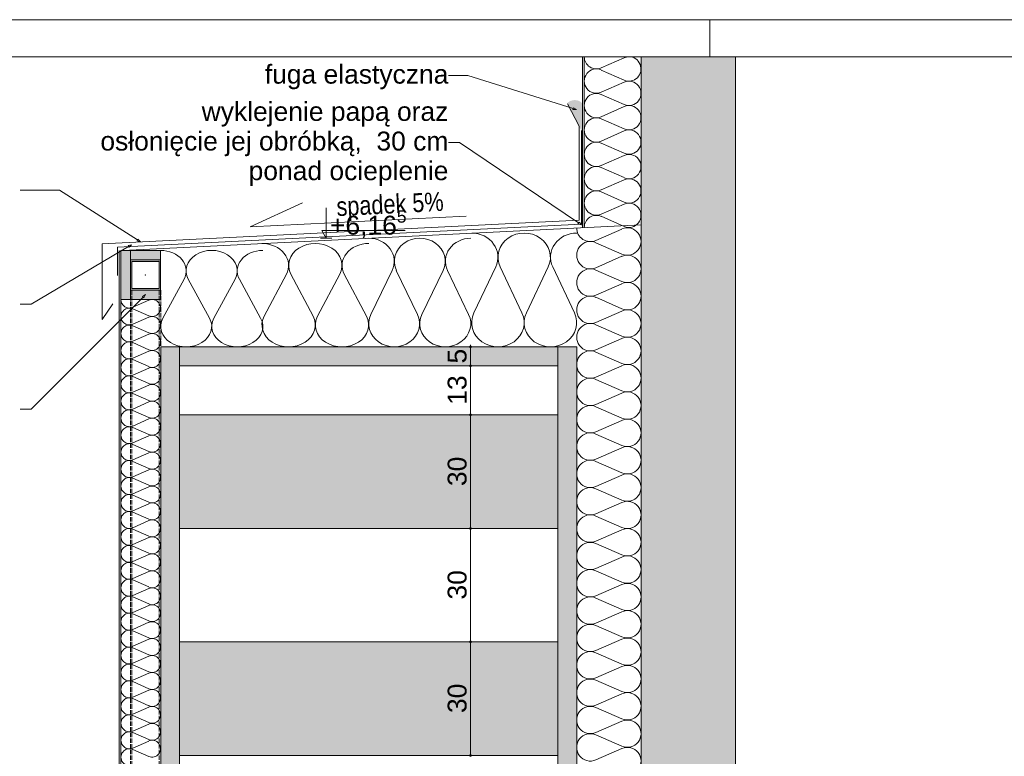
# Paper-space layout 'AD-06. DETAL KANAŁU UPUSTOWEGO ZEWNĘTRZNEGO' of a CAD drawing. Header units: millimetres. Extents: x 0 to 900, y 0 to 600.
# Tile 7 of 24: x 89 to 219, y 503 to 600. Entities that reach past the tile are written whole.
import ezdxf
from ezdxf.xclip import XClip

# ---------------------------------------------------------------- set-up
doc = ezdxf.new("R2010")
doc.units = ezdxf.units.MM
doc.header["$MEASUREMENT"] = 0
doc.header["$XCLIPFRAME"] = 0
for name, pattern in [('ACAD_ISO02W100', [15, 12, -3]), ('HIDDEN_05', [26, 18, -8]), ('thk_line_type', [315, 180, -135])]:
    doc.linetypes.add(name, pattern=pattern)
for name, color, linetype, lineweight in [('0_Nr_pióra__1', 7, 'Continuous', 20), ('A_Arkusz_Nr_pióra__1', 7, 'Continuous', 20), ('A_opisy EN_Nr_pióra__1', 7, 'Continuous', 20), ('A_ściany proj_Nr_pióra__1', 7, 'Continuous', 20), ('A_ściany_Nr_pióra__1', 7, 'Continuous', 20)]:
    doc.layers.add(name, color=color, linetype=linetype, lineweight=lineweight)
for name, color, linetype, lineweight, true_color in [('0_Nr_pióra__6', 7, 'Continuous', 13, 0xa9a9a9), ('A_Arkusz_Nr_pióra__237', 7, 'Continuous', 5, 0x343434), ('A_dach_Nr_pióra__10', 7, 'Continuous', 13, 0x4b4b4b), ('A_konstrukcja stalowa_Nr_pióra__10', 7, 'Continuous', 13, 0x4b4b4b), ('A_linie_Nr_pióra__10', 7, 'Continuous', 13, 0x4b4b4b), ('A_opisy EN_Nr_pióra__170', 7, 'Continuous', 5, 0x1c1c1c), ('A_opisy EN_Nr_pióra__7', 7, 'Continuous', 18, 0x171717), ('A_ppoż_Nr_pióra__8', 7, 'Continuous', 13, 0x4c4c4c), ('A_sciany_Nr_pióra__10', 7, 'Continuous', 13, 0x4b4b4b), ('A_ściany proj_Nr_pióra__10', 7, 'Continuous', 13, 0x4b4b4b)]:
    doc.layers.add(name, color=color, linetype=linetype, lineweight=lineweight, true_color=true_color)
for name, color, linetype in [('A_konstrukcja stalowa', 7, 'Continuous'), ('A_podrys', 7, 'Continuous'), ('A_ściany', 7, 'Continuous'), ('A_ściany proj', 7, 'Continuous')]:
    doc.layers.add(name, color=color, linetype=linetype)
doc.styles.add('STYL_AUTOMATYCZNY_1', font='arial.ttf')
doc.styles.add('STYL_AUTOMATYCZNY_2', font='ARIALN.TTF')
doc.linetypes.add('Izolacja 1_20', pattern='A,0,[1,AD-06. DETAL KANAŁU UPUSTOWEGO ZEWNĘTRZNEGO1.Shx,S=1.587302,R=0,X=0,Y=0],-200,0', length=200)

# ---------------------------------------------------------------- blocks, each defined once
blk = doc.blocks.new('Rysunek_3_3', base_point=(-12850.44, -6941.56))
at = {"linetype": 'Continuous', "lineweight": 0, "true_color": 0xa9a9a9}
for points in [[(148.24, 556.75), (148.25, 556.71), (148.27, 556.67), (148.31, 556.64), (148.36, 556.63), (148.41, 556.64), (148.45, 556.67), (148.48, 556.71), (148.49, 556.75), (148.48, 556.8), (148.45, 556.84), (148.41, 556.87), (148.36, 556.88), (148.31, 556.87), (148.27, 556.84), (148.25, 556.8)], [(148.24, 554.25), (148.25, 554.21), (148.27, 554.17), (148.31, 554.14), (148.36, 554.13), (148.41, 554.14), (148.45, 554.17), (148.48, 554.21), (148.49, 554.25), (148.48, 554.3), (148.45, 554.34), (148.41, 554.37), (148.36, 554.38), (148.31, 554.37), (148.27, 554.34), (148.25, 554.3)], [(148.24, 547.75), (148.25, 547.71), (148.27, 547.67), (148.31, 547.64), (148.36, 547.63), (148.41, 547.64), (148.45, 547.67), (148.48, 547.71), (148.49, 547.75), (148.48, 547.8), (148.45, 547.84), (148.41, 547.87), (148.36, 547.88), (148.31, 547.87), (148.27, 547.84), (148.25, 547.8)], [(148.24, 532.75), (148.25, 532.71), (148.27, 532.67), (148.31, 532.64), (148.36, 532.63), (148.41, 532.64), (148.45, 532.67), (148.48, 532.71), (148.49, 532.75), (148.48, 532.8), (148.45, 532.84), (148.41, 532.87), (148.36, 532.88), (148.31, 532.87), (148.27, 532.84), (148.25, 532.8)], [(148.24, 517.75), (148.25, 517.71), (148.27, 517.67), (148.31, 517.64), (148.36, 517.63), (148.41, 517.64), (148.45, 517.67), (148.48, 517.71), (148.49, 517.75), (148.48, 517.8), (148.45, 517.84), (148.41, 517.87), (148.36, 517.88), (148.31, 517.87), (148.27, 517.84), (148.25, 517.8)], [(148.24, 502.75), (148.25, 502.71), (148.27, 502.67), (148.31, 502.64), (148.36, 502.63), (148.41, 502.64), (148.45, 502.67), (148.48, 502.71), (148.49, 502.75), (148.48, 502.8), (148.45, 502.84), (148.41, 502.87), (148.36, 502.88), (148.31, 502.87), (148.27, 502.84), (148.25, 502.8)]]:
    blk.add_hatch(color=253, dxfattribs=at).paths.add_polyline_path(points)
at = {"layer": 'A_konstrukcja stalowa', "linetype": 'Continuous', "lineweight": 0, "true_color": 0x121212}
h = blk.add_hatch(color=250, dxfattribs=at)
h.paths.add_polyline_path([(103.38, 564.25), (107.38, 564.25), (107.38, 568.25), (103.38, 568.25)])
h.paths.add_polyline_path([(107.18, 564.45), (103.58, 564.45), (103.58, 568.05), (107.18, 568.05)], flags=0)
at = {"layer": 'A_ściany', "linetype": 'Continuous', "lineweight": 0, "true_color": 0x000000}
blk.add_hatch(color=18, dxfattribs=at).paths.add_polyline_path([(170.89, 595.1), (170.89, 27.75), (183.39, 27.75), (183.39, 595.1)])
at = {"layer": 'A_ściany proj', "linetype": 'Continuous', "lineweight": 0, "true_color": 0x4b4b4b}
for points in [[(163.11, 585.14), (163.11, 588.96, 0.421288), (161.13, 588.96)], [(103.38, 563), (103.38, 569.5), (102.13, 569.5), (102.13, 563)], [(103.38, 568.25), (107.38, 568.25), (107.38, 569.5), (103.38, 569.5)], [(103.38, 563), (107.38, 563), (107.38, 564.25), (103.38, 564.25)], [(109.89, 232.75), (109.89, 556.75), (107.39, 556.75), (107.39, 232.75)], [(159.89, 556.75), (109.89, 556.75), (109.89, 554.25), (159.89, 554.25)], [(159.89, 232.75), (162.39, 232.75), (162.39, 556.75), (159.89, 556.75)], [(109.89, 547.75), (109.89, 532.75), (159.89, 532.75), (159.89, 547.75)], [(109.89, 517.75), (109.89, 502.75), (159.89, 502.75), (159.89, 517.75)]]:
    blk.add_hatch(color=251, dxfattribs=at).paths.add_polyline_path(points)
at = {"layer": '0_Nr_pióra__6', "color": 253, "linetype": 'Continuous', "lineweight": 13, "ltscale": 0.05, "true_color": 0xa9a9a9}
for p, q in [((129.27, 571.12), (129.27, 575.12)), ((129.27, 571.12), (128.69, 572.12)), ((128.69, 572.12), (129.27, 572.12)), ((129.27, 572.12), (139.71, 572.12)), ((129.27, 571.12), (128.52, 571.12)), ((129.27, 571.12), (130.02, 571.12)), ((148.24, 556.75), (147.89, 556.75)), ((148.36, 556.88), (148.36, 557)), ((148.36, 554.38), (148.36, 556.63)), ((148.83, 556.75), (148.49, 556.75)), ((148.24, 554.25), (147.89, 554.25)), ((148.36, 547.88), (148.36, 554.13)), ((148.83, 554.25), (148.49, 554.25)), ((148.24, 547.75), (147.89, 547.75)), ((148.36, 532.88), (148.36, 547.63)), ((148.83, 547.75), (148.49, 547.75)), ((148.24, 532.75), (147.89, 532.75)), ((148.36, 517.88), (148.36, 532.63)), ((148.83, 532.75), (148.49, 532.75)), ((148.24, 517.75), (147.89, 517.75)), ((148.36, 502.88), (148.36, 517.63)), ((148.83, 517.75), (148.49, 517.75)), ((148.24, 502.75), (147.89, 502.75)), ((148.83, 502.75), (148.49, 502.75))]:
    blk.add_line(p, q, dxfattribs=at)
for centre in [(148.36, 556.75), (148.36, 554.25), (148.36, 547.75), (148.36, 532.75), (148.36, 517.75), (148.36, 502.75)]:
    blk.add_circle(centre, 0.125, dxfattribs=at)
at = {"layer": 'A_dach_Nr_pióra__10', "color": 251, "linetype": 'Izolacja 1_20', "lineweight": 13, "ltscale": 0.05, "true_color": 0x4b4b4b}
for p, q in [((163, 585.34), (163, 572.98)), ((163, 572.98), (101.66, 569.93)), ((101.66, 569.93), (101.66, 566.19))]:
    blk.add_line(p, q, dxfattribs=at)
at = {"layer": 'A_konstrukcja stalowa_Nr_pióra__10', "color": 251, "linetype": 'thk_line_type', "lineweight": 13, "ltscale": 0.05, "true_color": 0x4b4b4b}
for p, q in [((107.38, 568.25), (103.38, 568.25)), ((103.38, 568.25), (103.38, 564.25)), ((103.58, 564.45), (103.58, 568.05)), ((103.58, 568.05), (107.18, 568.05)), ((107.18, 568.05), (107.18, 564.45)), ((107.38, 564.25), (107.38, 568.25)), ((103.38, 564.25), (107.38, 564.25)), ((107.18, 564.45), (103.58, 564.45)), ((107.18, 564.45), (107.18, 564.45))]:
    blk.add_line(p, q, dxfattribs=at)
at = {"layer": 'A_konstrukcja stalowa_Nr_pióra__10', "color": 251, "linetype": 'Continuous', "lineweight": 13, "ltscale": 0.05, "true_color": 0x4b4b4b}
for p, q in [((107.38, 568.25), (103.38, 568.25)), ((103.38, 568.25), (103.38, 564.25)), ((103.58, 564.45), (103.58, 568.05)), ((103.58, 568.05), (107.18, 568.05)), ((107.18, 568.05), (107.18, 564.45)), ((107.38, 564.25), (107.38, 568.25)), ((103.38, 564.25), (107.38, 564.25)), ((107.18, 564.45), (103.58, 564.45))]:
    blk.add_line(p, q, dxfattribs=at)
at = {"layer": 'A_konstrukcja stalowa_Nr_pióra__10', "color": 251, "linetype": 'ACAD_ISO02W100', "lineweight": 13, "ltscale": 0.05, "true_color": 0x4b4b4b}
for p, q in [((103.39, 564.25), (103.39, 232.75)), ((103.59, 564.25), (103.59, 232.75)), ((107.19, 564.25), (107.19, 232.75)), ((107.39, 564.25), (107.39, 232.75))]:
    blk.add_line(p, q, dxfattribs=at)
at = {"layer": 'A_konstrukcja stalowa_Nr_pióra__10', "color": 251, "linetype": 'Continuous', "lineweight": 13, "ltscale": 0.05, "true_color": 0x4b4b4b, "flags": 128}
for points in [[(103.38, 564.25), (107.38, 564.25), (107.38, 568.25), (103.38, 568.25)], [(107.18, 564.45), (107.18, 568.05), (103.58, 568.05), (103.58, 564.45)]]:
    blk.add_lwpolyline(points, close=True, dxfattribs=at)
at = {"layer": 'A_konstrukcja stalowa_Nr_pióra__10', "color": 251, "linetype": 'thk_line_type', "lineweight": 13, "ltscale": 0.05, "true_color": 0x4b4b4b}
blk.add_point((107.18, 568.05), dxfattribs=at)
at = {"layer": 'A_konstrukcja stalowa_Nr_pióra__10', "color": 251, "linetype": 'HIDDEN_05', "lineweight": 13, "ltscale": 0.05, "true_color": 0x4b4b4b}
blk.add_point((105.38, 566.25), dxfattribs=at)
at = {"layer": 'A_linie_Nr_pióra__10', "color": 251, "linetype": 'Continuous', "lineweight": 13, "ltscale": 0.05, "true_color": 0x4b4b4b}
for p, q in [((119.23, 572.6), (126.12, 575.81)), ((147.78, 574.02), (119.23, 572.6))]:
    blk.add_line(p, q, dxfattribs=at)
at = {"layer": 'A_opisy EN_Nr_pióra__170', "color": 250, "linetype": 'Continuous', "lineweight": 5, "ltscale": 0.05, "true_color": 0x1c1c1c}
for p, q in [((148.01, 592.64), (145.42, 592.64)), ((161.9, 588.25), (148.01, 592.64)), ((146.87, 583.78), (145.42, 583.78)), ((162.62, 573.14), (146.87, 583.78)), ((94, 577.46), (88.8, 577.46)), ((104.32, 570.89), (94, 577.46)), ((103.14, 570.02), (90.25, 562.39)), ((90.25, 562.39), (88.8, 562.39)), ((105.06, 563.34), (90.25, 548.53)), ((90.25, 548.53), (88.8, 548.53))]:
    blk.add_line(p, q, dxfattribs=at)
at = {"layer": 'A_opisy EN_Nr_pióra__7', "color": 250, "linetype": 'Continuous', "lineweight": 18, "ltscale": 0.05, "true_color": 0x171717}
for p, q in [((161.86, 588.13), (161.94, 588.37)), ((162.34, 588.11), (161.94, 588.37)), ((162.34, 588.11), (161.86, 588.13)), ((162.55, 573.03), (162.69, 573.24)), ((163, 572.88), (162.55, 573.03)), ((163, 572.88), (162.69, 573.24)), ((103.54, 570.25), (103.08, 570.13)), ((103.21, 569.91), (103.08, 570.13)), ((103.54, 570.25), (103.21, 569.91)), ((104.26, 570.78), (104.39, 570.99)), ((104.72, 570.64), (104.26, 570.78)), ((104.72, 570.64), (104.39, 570.99)), ((105.39, 563.67), (104.97, 563.43)), ((105.39, 563.67), (105.15, 563.25)), ((105.15, 563.25), (104.97, 563.43))]:
    blk.add_line(p, q, dxfattribs=at)
at = {"layer": 'A_sciany_Nr_pióra__10', "color": 251, "linetype": 'Continuous', "lineweight": 13, "ltscale": 0.05, "true_color": 0x4b4b4b}
for p, q in [((168.65, 594.96), (165.62, 593.62)), ((165.62, 593.35), (168.65, 592.01)), ((168.65, 591.74), (165.62, 590.4)), ((165.62, 590.13), (168.65, 588.79)), ((168.65, 588.52), (165.62, 587.18)), ((165.62, 586.9), (168.65, 585.56)), ((168.65, 585.29), (165.62, 583.95)), ((165.62, 583.68), (168.65, 582.34)), ((168.65, 582.07), (165.62, 580.73)), ((165.62, 580.46), (168.65, 579.12)), ((168.65, 578.84), (165.62, 577.5)), ((165.62, 577.23), (168.65, 575.89)), ((168.65, 575.62), (165.62, 574.28)), ((165.62, 574.01), (168.65, 572.67)), ((168.35, 572.33), (164.92, 570.83)), ((164.92, 570.52), (168.35, 569.02)), ((168.35, 568.72), (164.92, 567.21)), ((124, 566.35), (121.07, 560.83)), ((127.53, 560.83), (124.6, 566.35)), ((131.06, 566.35), (128.13, 560.83)), ((134.59, 560.83), (131.65, 566.35)), ((137.98, 566.84), (135.17, 561.03)), ((141.35, 561.03), (138.54, 566.84)), ((144.73, 566.84), (141.92, 561.03)), ((148.1, 561.03), (145.29, 566.84)), ((151.68, 567.31), (148.79, 561.24)), ((155.15, 561.24), (152.26, 567.31)), ((158.62, 567.31), (155.73, 561.24)), ((162.09, 561.24), (159.21, 567.31)), ((164.92, 566.91), (168.35, 565.41)), ((110.48, 565.71), (107.67, 560.55)), ((113.85, 560.55), (111.04, 565.71)), ((117.23, 565.71), (114.42, 560.55)), ((120.6, 560.55), (117.79, 565.71)), ((168.35, 565.1), (164.92, 563.6)), ((105.82, 562.91), (103.7, 561.98)), ((164.92, 563.3), (168.35, 561.79)), ((103.7, 561.79), (105.82, 560.86)), ((168.35, 561.49), (164.92, 559.99)), ((105.82, 560.67), (103.7, 559.74)), ((103.7, 559.55), (105.82, 558.62)), ((105.82, 558.43), (103.7, 557.5)), ((164.92, 559.68), (168.35, 558.18)), ((103.7, 557.31), (105.82, 556.38)), ((168.35, 557.87), (164.92, 556.37)), ((105.82, 556.19), (103.7, 555.26)), ((164.92, 556.07), (168.35, 554.56)), ((103.7, 555.07), (105.82, 554.14)), ((105.82, 553.95), (103.7, 553.02)), ((168.35, 554.26), (164.92, 552.76)), ((103.7, 552.83), (105.82, 551.9)), ((164.92, 552.45), (168.35, 550.95)), ((105.82, 551.71), (103.7, 550.78)), ((103.7, 550.59), (105.82, 549.65)), ((168.35, 550.65), (164.92, 549.14)), ((105.82, 549.47), (103.7, 548.53)), ((103.7, 548.35), (105.82, 547.41)), ((164.92, 548.84), (168.35, 547.34)), ((105.82, 547.23), (103.7, 546.29)), ((168.35, 547.03), (164.92, 545.53)), ((103.7, 546.11), (105.82, 545.17)), ((105.82, 544.99), (103.7, 544.05)), ((164.92, 545.23), (168.35, 543.72)), ((103.7, 543.86), (105.82, 542.93)), ((168.35, 543.42), (164.92, 541.91)), ((105.82, 542.74), (103.7, 541.81)), ((103.7, 541.62), (105.82, 540.69)), ((164.92, 541.61), (168.35, 540.11)), ((105.82, 540.5), (103.7, 539.57)), ((103.7, 539.38), (105.82, 538.45)), ((168.35, 539.8), (164.92, 538.3)), ((105.82, 538.26), (103.7, 537.33)), ((164.92, 538), (168.35, 536.49)), ((103.7, 537.14), (105.82, 536.21)), ((105.82, 536.02), (103.7, 535.09)), ((168.35, 536.19), (164.92, 534.69)), ((103.7, 534.9), (105.82, 533.97)), ((105.82, 533.78), (103.7, 532.85)), ((164.92, 534.38), (168.35, 532.88)), ((103.7, 532.66), (105.82, 531.73)), ((168.35, 532.58), (164.92, 531.07)), ((105.82, 531.54), (103.7, 530.61)), ((103.7, 530.42), (105.82, 529.49)), ((164.92, 530.77), (168.35, 529.27)), ((105.82, 529.3), (103.7, 528.37)), ((168.35, 528.96), (164.92, 527.46)), ((103.7, 528.18), (105.82, 527.25)), ((164.92, 527.15), (168.35, 525.65)), ((105.82, 527.06), (103.7, 526.13)), ((103.7, 525.94), (105.82, 525.01)), ((105.82, 524.82), (103.7, 523.89)), ((168.35, 525.35), (164.92, 523.84)), ((103.7, 523.7), (105.82, 522.77)), ((164.92, 523.54), (168.35, 522.04)), ((105.82, 522.58), (103.7, 521.65)), ((103.7, 521.46), (105.82, 520.53)), ((168.35, 521.73), (164.92, 520.23)), ((105.82, 520.34), (103.7, 519.41)), ((164.92, 519.93), (168.35, 518.42)), ((103.7, 519.22), (105.82, 518.29)), ((105.82, 518.1), (103.7, 517.17)), ((168.35, 518.12), (164.92, 516.62)), ((103.7, 516.98), (105.82, 516.04)), ((105.82, 515.86), (103.7, 514.92)), ((164.92, 516.31), (168.35, 514.81)), ((103.7, 514.74), (105.82, 513.8)), ((168.35, 514.5), (164.92, 513)), ((105.82, 513.62), (103.7, 512.68)), ((103.7, 512.5), (105.82, 511.56)), ((164.92, 512.7), (168.35, 511.19)), ((105.82, 511.38), (103.7, 510.44)), ((103.7, 510.25), (105.82, 509.32)), ((168.35, 510.89), (164.92, 509.39)), ((105.82, 509.13), (103.7, 508.2)), ((164.92, 509.08), (168.35, 507.58)), ((103.7, 508.01), (105.82, 507.08)), ((105.82, 506.89), (103.7, 505.96)), ((168.35, 507.28), (164.92, 505.77)), ((103.7, 505.77), (105.82, 504.84)), ((164.92, 505.47), (168.35, 503.97)), ((105.82, 504.65), (103.7, 503.72)), ((103.7, 503.53), (105.82, 502.6)), ((168.35, 503.66), (164.92, 502.16))]:
    blk.add_line(p, q, dxfattribs=at)
for centre, major_axis, ratio, start_param, end_param in [((164.98, 595.1), (0, 1.61), 0.989524, 1.570797, 3.554386), ((169.29, 593.49), (0, 1.61), 0.989524, 2.728799, 6.283185), ((169.29, 593.49), (0, 1.61), 0.989524, 0, 0.412794), ((164.98, 591.88), (0, 1.61), 0.989524, 5.870392, 9.837572), ((169.29, 590.26), (0, 1.61), 0.989524, 2.728799, 6.695979), ((164.98, 588.65), (0, 1.61), 0.989524, 5.870392, 9.837572), ((169.29, 587.04), (0, 1.61), 0.989524, 2.728799, 6.695979), ((164.98, 585.43), (0, 1.61), 0.989524, 5.870392, 9.837572), ((169.29, 583.82), (0, 1.61), 0.989524, 2.728799, 6.695979), ((164.98, 582.2), (0, 1.61), 0.989524, 5.870392, 9.837572), ((169.29, 580.59), (0, 1.61), 0.989524, 2.728799, 6.695979), ((164.98, 578.98), (0, 1.61), 0.989524, 5.870392, 9.837572), ((169.29, 577.37), (0, 1.61), 0.989524, 2.728799, 6.695979), ((164.98, 575.76), (0, 1.61), 0.989524, 5.870392, 9.837572), ((169.29, 574.14), (0, 1.61), 0.989524, 2.728799, 6.695979), ((164.98, 572.53), (0, 1.61), 0.989524, 5.870393, 7.853982), ((148.5, 568.6), (3.47, 0), 0.921316, 5.870393, 7.853982), ((155.44, 568.6), (3.47, 0), 0.921316, 5.870392, 9.837572), ((162.39, 568.6), (3.47, 0), 0.921316, 1.570797, 3.554386), ((164.19, 572.48), (1.81, 0), 0.999613, 3.141593, 5.125183), ((169.08, 570.68), (1.81, 0), 0.999613, 4.299595, 8.266775), ((120.77, 567.51), (3.53, 0), 0.823621, 5.870393, 7.853982), ((127.83, 567.51), (3.53, 0), 0.823621, 5.870392, 9.837572), ((134.89, 567.51), (3.53, 0), 0.823621, 1.570797, 3.554386), ((134.89, 568.06), (3.37, 0), 0.905114, 5.870393, 7.853982), ((141.64, 568.06), (3.37, 0), 0.905114, 5.870392, 9.837572), ((148.39, 568.06), (3.37, 0), 0.905114, 1.570797, 3.554386), ((164.19, 568.87), (1.81, 0), 0.999613, 1.158003, 5.125183), ((107.38, 566.79), (3.38, 0), 0.803354, 5.870393, 7.853982), ((114.13, 566.79), (3.38, 0), 0.803354, 5.870392, 9.837572), ((120.89, 566.79), (3.38, 0), 0.803354, 1.570797, 3.554386), ((169.08, 567.06), (1.81, 0), 0.999613, 4.299595, 8.266775), ((164.19, 565.25), (1.81, 0), 0.999613, 1.158003, 5.125183), ((169.08, 563.45), (1.81, 0), 0.999613, 4.299595, 8.266775), ((164.19, 561.64), (1.81, 0), 0.999613, 1.158003, 5.125183), ((103.25, 563), (0, 1.12), 0.996974, 1.570797, 3.554386), ((106.27, 561.88), (0, 1.12), 0.996974, 2.728799, 6.695979), ((103.25, 560.76), (0, 1.12), 0.996974, 5.870392, 9.837572), ((138.26, 559.81), (3.37, 0), 0.905114, 2.728799, 6.695979), ((145.01, 559.81), (3.37, 0), 0.905114, 2.728799, 6.695979), ((151.97, 559.95), (3.47, 0), 0.921316, 2.728799, 6.695979), ((158.91, 559.95), (3.47, 0), 0.921316, 2.728799, 6.695979), ((169.08, 559.83), (1.81, 0), 0.999613, 4.299595, 8.266775), ((103.25, 558.52), (0, 1.12), 0.996974, 5.870392, 9.837572), ((106.27, 559.64), (0, 1.12), 0.996974, 2.728799, 6.695979), ((110.76, 559.47), (3.38, 0), 0.803354, 2.728799, 6.695979), ((117.51, 559.47), (3.38, 0), 0.803354, 2.728799, 6.695979), ((124.3, 559.66), (3.53, 0), 0.823621, 2.728799, 6.695979), ((131.36, 559.66), (3.53, 0), 0.823621, 2.728799, 6.695979), ((164.19, 558.03), (1.81, 0), 0.999613, 1.158003, 5.125183), ((106.27, 557.4), (0, 1.12), 0.996974, 2.728799, 6.695979), ((103.25, 556.28), (0, 1.12), 0.996974, 5.870392, 9.837572), ((169.08, 556.22), (1.81, 0), 0.999613, 4.299595, 8.266775), ((106.27, 555.16), (0, 1.12), 0.996974, 2.728799, 6.695979), ((164.19, 554.41), (1.81, 0), 0.999613, 1.158003, 5.125183), ((103.25, 554.04), (0, 1.12), 0.996974, 5.870392, 9.837572), ((169.08, 552.61), (1.81, 0), 0.999613, 4.299595, 8.266775), ((106.27, 552.92), (0, 1.12), 0.996974, 2.728799, 6.695979), ((103.25, 551.8), (0, 1.12), 0.996974, 5.870392, 9.837572), ((106.27, 550.68), (0, 1.12), 0.996974, 2.728799, 6.695979), ((164.19, 550.8), (1.81, 0), 0.999613, 1.158003, 5.125183), ((103.25, 549.56), (0, 1.12), 0.996974, 5.870392, 9.837572), ((169.08, 548.99), (1.81, 0), 0.999613, 4.299595, 8.266775), ((106.27, 548.44), (0, 1.12), 0.996974, 2.728799, 6.695979), ((103.25, 547.32), (0, 1.12), 0.996974, 5.870392, 9.837572), ((164.19, 547.18), (1.81, 0), 0.999613, 1.158003, 5.125183), ((106.27, 546.2), (0, 1.12), 0.996974, 2.728799, 6.695979), ((169.08, 545.38), (1.81, 0), 0.999613, 4.299595, 8.266775), ((103.25, 545.08), (0, 1.12), 0.996974, 5.870392, 9.837572), ((164.19, 543.57), (1.81, 0), 0.999613, 1.158003, 5.125183), ((103.25, 542.84), (0, 1.12), 0.996974, 5.870392, 9.837572), ((106.27, 543.96), (0, 1.12), 0.996974, 2.728799, 6.695979), ((106.27, 541.72), (0, 1.12), 0.996974, 2.728799, 6.695979), ((169.08, 541.76), (1.81, 0), 0.999613, 4.299595, 8.266775), ((103.25, 540.6), (0, 1.12), 0.996974, 5.870392, 9.837572), ((164.19, 539.96), (1.81, 0), 0.999613, 1.158003, 5.125183), ((106.27, 539.48), (0, 1.12), 0.996974, 2.728799, 6.695979), ((103.25, 538.36), (0, 1.12), 0.996974, 5.870392, 9.837572), ((169.08, 538.15), (1.81, 0), 0.999613, 4.299595, 8.266775), ((106.27, 537.24), (0, 1.12), 0.996974, 2.728799, 6.695979), ((164.19, 536.34), (1.81, 0), 0.999613, 1.158003, 5.125183), ((103.25, 536.12), (0, 1.12), 0.996974, 5.870392, 9.837572), ((169.08, 534.53), (1.81, 0), 0.999613, 4.299595, 8.266775), ((103.25, 533.88), (0, 1.12), 0.996974, 5.870392, 9.837572), ((106.27, 535), (0, 1.12), 0.996974, 2.728799, 6.695979), ((106.27, 532.76), (0, 1.12), 0.996974, 2.728799, 6.695979), ((164.19, 532.73), (1.81, 0), 0.999613, 1.158003, 5.125183), ((103.25, 531.64), (0, 1.12), 0.996974, 5.870392, 9.837572), ((169.08, 530.92), (1.81, 0), 0.999613, 4.299595, 8.266775), ((106.27, 530.51), (0, 1.12), 0.996974, 2.728799, 6.695979), ((164.19, 529.11), (1.81, 0), 0.999613, 1.158003, 5.125183), ((103.25, 529.39), (0, 1.12), 0.996974, 5.870392, 9.837572), ((106.27, 528.27), (0, 1.12), 0.996974, 2.728799, 6.695979), ((169.08, 527.31), (1.81, 0), 0.999613, 4.299595, 8.266775), ((103.25, 527.15), (0, 1.12), 0.996974, 5.870392, 9.837572), ((106.27, 526.03), (0, 1.12), 0.996974, 2.728799, 6.695979), ((164.19, 525.5), (1.81, 0), 0.999613, 1.158003, 5.125183), ((103.25, 524.91), (0, 1.12), 0.996974, 5.870392, 9.837572), ((106.27, 523.79), (0, 1.12), 0.996974, 2.728799, 6.695979), ((169.08, 523.69), (1.81, 0), 0.999613, 4.299595, 8.266775), ((103.25, 522.67), (0, 1.12), 0.996974, 5.870392, 9.837572), ((164.19, 521.89), (1.81, 0), 0.999613, 1.158003, 5.125183), ((106.27, 521.55), (0, 1.12), 0.996974, 2.728799, 6.695979), ((169.08, 520.08), (1.81, 0), 0.999613, 4.299595, 8.266775), ((103.25, 520.43), (0, 1.12), 0.996974, 5.870392, 9.837572), ((103.25, 518.19), (0, 1.12), 0.996974, 5.870392, 9.837572), ((106.27, 519.31), (0, 1.12), 0.996974, 2.728799, 6.695979), ((164.19, 518.27), (1.81, 0), 0.999613, 1.158003, 5.125183), ((106.27, 517.07), (0, 1.12), 0.996974, 2.728799, 6.695979), ((169.08, 516.46), (1.81, 0), 0.999613, 4.299595, 8.266775), ((103.25, 515.95), (0, 1.12), 0.996974, 5.870392, 9.837572), ((106.27, 514.83), (0, 1.12), 0.996974, 2.728799, 6.695979), ((164.19, 514.66), (1.81, 0), 0.999613, 1.158003, 5.125183), ((103.25, 513.71), (0, 1.12), 0.996974, 5.870392, 9.837572), ((169.08, 512.85), (1.81, 0), 0.999613, 4.299595, 8.266775), ((106.27, 512.59), (0, 1.12), 0.996974, 2.728799, 6.695979), ((164.19, 511.04), (1.81, 0), 0.999613, 1.158003, 5.125183), ((103.25, 511.47), (0, 1.12), 0.996974, 5.870392, 9.837572), ((106.27, 510.35), (0, 1.12), 0.996974, 2.728799, 6.695979), ((103.25, 509.23), (0, 1.12), 0.996974, 5.870392, 9.837572), ((169.08, 509.24), (1.81, 0), 0.999613, 4.299595, 8.266775), ((106.27, 508.11), (0, 1.12), 0.996974, 2.728799, 6.695979), ((164.19, 507.43), (1.81, 0), 0.999613, 1.158003, 5.125183), ((103.25, 506.99), (0, 1.12), 0.996974, 5.870392, 9.837572), ((106.27, 505.87), (0, 1.12), 0.996974, 2.728799, 6.695979), ((169.08, 505.62), (1.81, 0), 0.999613, 4.299595, 8.266775), ((103.25, 504.75), (0, 1.12), 0.996974, 5.870392, 9.837572), ((164.19, 503.81), (1.81, 0), 0.999613, 1.158003, 5.125183), ((103.25, 502.51), (0, 1.12), 0.996974, 5.870392, 9.837572), ((106.27, 503.63), (0, 1.12), 0.996974, 2.728799, 6.695979), ((169.08, 502.01), (1.81, 0), 0.999613, 4.299595, 8.266775)]:
    blk.add_ellipse(centre, major_axis=major_axis, ratio=ratio, start_param=start_param, end_param=end_param, dxfattribs=at)
at = {"layer": 'A_ściany proj_Nr_pióra__1', "color": 7, "linetype": 'Continuous', "lineweight": 20, "ltscale": 0.05}
for p, q in [((107.39, 232.75), (107.39, 556.75)), ((162.39, 556.75), (107.39, 556.75)), ((109.89, 232.75), (109.89, 556.75)), ((159.89, 232.75), (159.89, 556.75)), ((162.39, 232.75), (162.39, 556.75)), ((159.89, 554.25), (109.89, 554.25)), ((109.89, 547.75), (159.89, 547.75)), ((109.89, 532.75), (159.89, 532.75)), ((109.89, 517.75), (159.89, 517.75)), ((109.89, 502.75), (159.89, 502.75))]:
    blk.add_line(p, q, dxfattribs=at)
at = {"layer": 'A_ściany proj_Nr_pióra__10', "color": 251, "linetype": 'Continuous', "lineweight": 13, "ltscale": 0.05, "true_color": 0x4b4b4b}
for p, q in [((163.13, 595.1), (163.13, 572.52)), ((163.38, 595.1), (163.38, 572.53)), ((162.69, 585.94), (161.16, 588.89)), ((162.69, 573.52), (162.69, 585.94)), ((99.64, 570.39), (162.69, 573.52)), ((102.39, 569.5), (170.89, 572.9)), ((99.64, 570.39), (99.64, 560.39)), ((101.89, 262.75), (101.89, 569.49)), ((102.14, 262.75), (102.14, 569.5)), ((99.64, 560.39), (101.07, 562.43))]:
    blk.add_line(p, q, dxfattribs=at)
at = {"layer": 'A_ściany proj_Nr_pióra__10', "color": 251, "linetype": 'Continuous', "lineweight": 13, "ltscale": 0.05, "true_color": 0x4b4b4b, "flags": 128}
for points in [[(103.38, 563), (103.38, 569.5), (102.13, 569.5), (102.13, 563)], [(103.38, 568.25), (107.38, 568.25), (107.38, 569.5), (103.38, 569.5)], [(103.38, 563), (107.38, 563), (107.38, 564.25), (103.38, 564.25)]]:
    blk.add_lwpolyline(points, close=True, dxfattribs=at)
at = {"layer": 'A_ściany_Nr_pióra__1', "color": 7, "linetype": 'Continuous', "lineweight": 20, "ltscale": 0.05}
for p, q in [((170.89, 595.1), (170.89, 27.75)), ((183.39, 595.1), (183.39, 27.75))]:
    blk.add_line(p, q, dxfattribs=at)
at = {"layer": '0_Nr_pióra__1', "color": 7, "linetype": 'Continuous', "lineweight": 20, "insert": (129.77, 570.86), "char_height": 2.5, "attachment_point": 7, "style": 'STYL_AUTOMATYCZNY_1'}
blk.add_mtext('\\A1;{\\pql;\\fArial|b0|i0|c238|p0;\\W1.000000;+6,16\\fArial|b0|i0|c238|p0;\\W1.000000;\\A1{\\H.66x;\\S5^  ;}}', dxfattribs=at)
at = {"layer": '0_Nr_pióra__1', "color": 7, "linetype": 'Continuous', "lineweight": 20, "char_height": 2.5, "attachment_point": 7, "rotation": 90, "style": 'STYL_AUTOMATYCZNY_1'}
for s, insert, width in [('\\A1;{\\pql;\\fArial|b0|i0|c238|p0;\\W1.000000;5}', (147.86, 554.55), 1.9068), ('\\A1;{\\pql;\\fArial|b0|i0|c238|p0;\\W1.000000;13}', (147.86, 549.1), 3.8136), ('\\A1;{\\pql;\\fArial|b0|i0|c238|p0;\\W1.000000;30}', (147.86, 538.35), 3.8136), ('\\A1;{\\pql;\\fArial|b0|i0|c238|p0;\\W1.000000;30}', (147.86, 523.35), 3.8136), ('\\A1;{\\pql;\\fArial|b0|i0|c238|p0;\\W1.000000;30}', (147.86, 508.35), 3.8136)]:
    blk.add_mtext(s, dxfattribs=dict(at, insert=insert, width=width))
at = {"layer": 'A_opisy EN_Nr_pióra__1', "color": 7, "linetype": 'Continuous', "lineweight": 20, "insert": (145.42, 592.42), "char_height": 2.5, "attachment_point": 6, "style": 'STYL_AUTOMATYCZNY_1'}
blk.add_mtext('\\A1;{\\pqr;\\fArial|b0|i0|c238|p0;\\W1.000000;fuga elastyczna}', dxfattribs=at)
at = {"layer": 'A_opisy EN_Nr_pióra__1', "color": 7, "linetype": 'Continuous', "lineweight": 20, "insert": (145.42, 583.58), "char_height": 2.5, "width": 47.734, "attachment_point": 6, "line_spacing_factor": 0.94019, "style": 'STYL_AUTOMATYCZNY_1'}
blk.add_mtext('\\A1;{\\pqr;\\fArial|b0|i0|c238|p0;\\W1.000000;wyklejenie papą oraz osłonięcie jej obróbką,  30 cm ponad ocieplenie}', dxfattribs=at)
at = {"layer": 'A_ppoż_Nr_pióra__8', "color": 251, "linetype": 'Continuous', "lineweight": 13, "true_color": 0x4c4c4c, "insert": (137.72, 575.26), "char_height": 2.5, "attachment_point": 5, "rotation": 2.8422, "style": 'STYL_AUTOMATYCZNY_2'}
blk.add_mtext('\\A1;{\\pqc;\\fArial Narrow|b0|i0|c238|p0;\\W1.000000;spadek 5%}', dxfattribs=at)

psp = doc.layouts.new('AD-06. DETAL KANAŁU UPUSTOWEGO ZEWNĘTRZNEGO')

# ---------------------------------------------------------------- linework, layer by layer
at = {"layer": 'A_Arkusz_Nr_pióra__1', "color": 7, "linetype": 'Continuous', "lineweight": 20}
psp.add_line((895.1, 595.1), (29.9, 595.1), dxfattribs=at)
at = {"layer": 'A_Arkusz_Nr_pióra__1', "color": 7, "linetype": 'Continuous', "lineweight": 20, "flags": 128}
psp.add_lwpolyline([(0, 600), (900, 600), (900, 0), (0, 0)], close=True, dxfattribs=at)
at = {"layer": 'A_Arkusz_Nr_pióra__237', "color": 250, "linetype": 'Continuous', "lineweight": 5, "true_color": 0x343434}
psp.add_line((180, 595.1), (180, 600), dxfattribs=at)

# ---------------------------------------------------------------- block references
at = {"layer": 'A_podrys', "color": 37, "linetype": 'Continuous', "lineweight": 5, "true_color": 0x656532}
ref = psp.add_blockref('Rysunek_3_3', (-12850.44, -6941.56), dxfattribs=at)
XClip(ref).set_block_clipping_path([(29.90003743, 4.9002523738), (226.7159859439, 595.1)])

doc.saveas('drawing.dxf')
